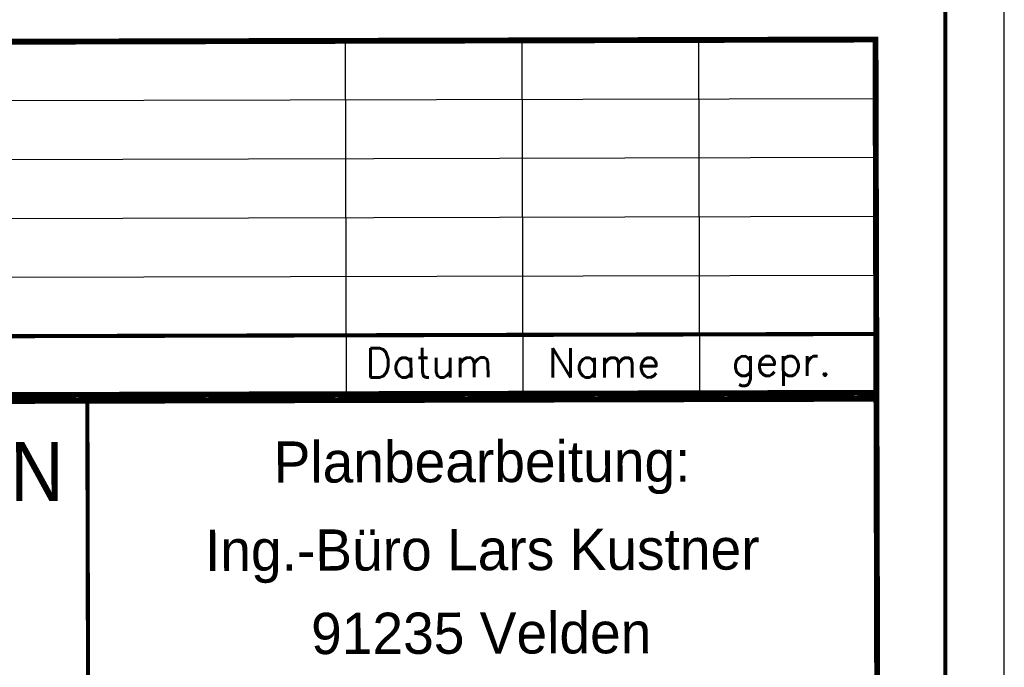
# Model space of a CAD drawing. Extents: x 0 to 1135, y 0 to 420.
# Tile 48 of 76: x 1051 to 1135, y 58 to 113. Entities that reach past the tile are written whole.
import ezdxf
from ezdxf.enums import TextEntityAlignment as Align

# ---------------------------------------------------------------- set-up
doc = ezdxf.new("R2010")
doc.units = 0
doc.header["$LTSCALE"] = 2
doc.header["$MEASUREMENT"] = 0
doc.linetypes.add('AUSGEZOGEN', pattern=[0])
doc.layers.add('LEGENDE', color=7, linetype='AUSGEZOGEN')
doc.layers.add('RAHMEN', color=250, linetype='AUSGEZOGEN')
doc.styles.add('ROMANS', font='romans.shx', dxfattribs={"width": 0.8})
doc.styles.add('UNIR-H', font='unir_h.shx', dxfattribs={"width": 0.8})
doc.styles.add('UNIR-O', font='unir_o.shx')

msp = doc.modelspace()

# ---------------------------------------------------------------- linework, layer by layer
at = {"layer": 'LEGENDE'}
for p, q in [((1079.141, 81.445), (1079.064, 111.445)), ((1094.141, 81.484), (1094.064, 111.484)), ((1109.141, 81.522), (1109.064, 111.522)), ((959.078, 106.137), (1124.077, 106.561)), ((959.09, 101.137), (1124.09, 101.561)), ((959.103, 96.137), (1124.103, 96.561)), ((959.116, 91.137), (1124.116, 91.561))]:
    msp.add_line(p, q, dxfattribs=at)
for points, const_width in [([(1124.142, 81.311), (1124.063, 111.811)], 0.5), ([(1124.064, 111.561), (959.065, 111.137)], 0.5), ([(959.129, 86.137), (1124.128, 86.561)], 0.35), ([(1124.392, 81.061), (958.893, 80.636)], 0.5), ([(959.142, 81.137), (1124.141, 81.561)], 0.5), ([(1124.323, 10.811), (1124.142, 81.311)], 0.5), ([(1057.322, 10.889), (1057.143, 80.889)], 0.35)]:
    msp.add_lwpolyline(points, dxfattribs=dict(at, const_width=const_width))
at = {"layer": 'RAHMEN'}
msp.add_line((1135, 0), (1135, 420), dxfattribs=at)
at = {"layer": 'RAHMEN', "const_width": 0.35}
msp.add_lwpolyline([(25, 5), (1130, 5), (1130, 415), (25, 415), (25, 5)], dxfattribs=at)

# ---------------------------------------------------------------- texts
at = {"layer": 'LEGENDE', "style": 'ROMANS'}
for s, p in [('Datum', (1080.77, 82.858)), ('Name', (1096.238, 82.855)), ('gepr.', (1111.847, 82.991))]:
    msp.add_text(s, height=2.5, rotation=0.14716, dxfattribs=at).set_placement(p)
at = {"layer": 'LEGENDE', "style": 'UNIR-H', "width": 0.895858}
msp.add_text('BAB A9 NÜRNBERG-MÜNCHEN', height=5, rotation=0.15667, dxfattribs=at).set_placement((961.133, 72.133), (1055.138, 72.39), align=Align.FIT)
at = {"layer": 'LEGENDE'}
for s, style, p in [('Planbearbeitung:', 'UNIR-H', (1090.661, 73.975)), ('Ing.-Büro Lars Kustner', 'UNIR-O', (1090.68, 66.497)), ('91235 Velden', 'UNIR-O', (1090.593, 59.415))]:
    msp.add_text(s, height=3.5, rotation=0.14716, dxfattribs=dict(at, style=style)).set_placement(p, align=Align.CENTER)

doc.saveas('drawing.dxf')
